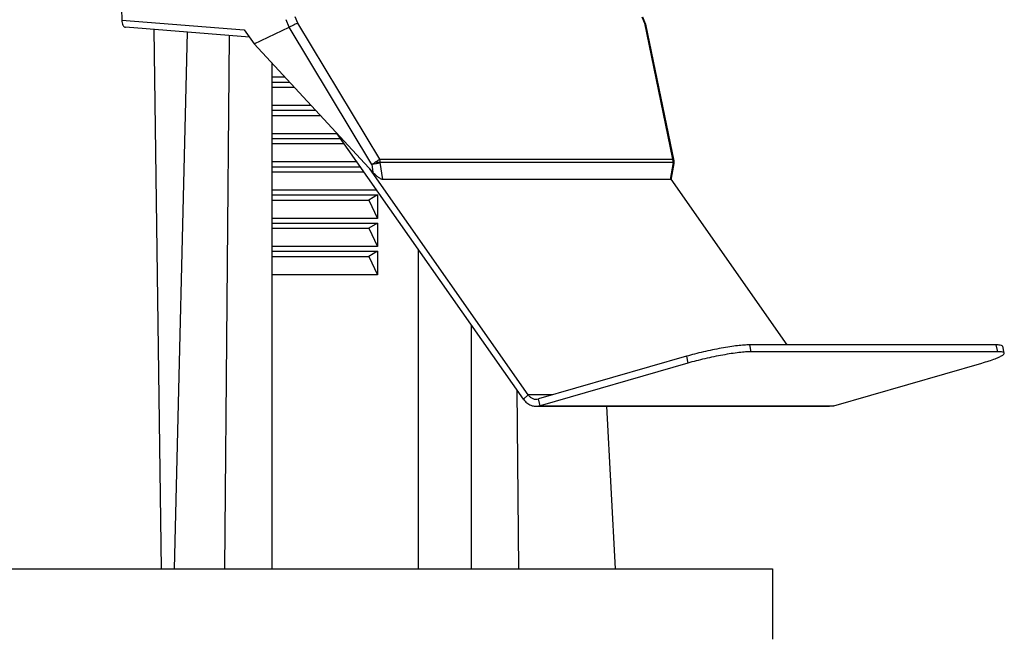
# Model space of a CAD drawing. Header units: millimetres. Extents: x 226 to 954, y 75 to 822.
# Tile 54 of 130: x 352 to 394, y 379 to 405. Entities that reach past the tile are written whole.
import ezdxf

# ---------------------------------------------------------------- set-up
doc = ezdxf.new("R2010")
doc.units = ezdxf.units.MM

msp = doc.modelspace()

# ---------------------------------------------------------------- linework, layer by layer
at = {"color": 179, "linetype": 'Continuous', "lineweight": 25}
for p, q in [((355.836, 415.774), (356.169, 404.944)), ((356.169, 404.944), (361.385, 404.527)), ((363.298, 404.64), (363.167, 404.961)), ((363.66, 404.814), (363.548, 405.088)), ((367.146, 399.026), (363.66, 404.814)), ((378.299, 405.088), (378.409, 404.814)), ((378.459, 404.779), (378.341, 405.074)), ((378.409, 404.814), (379.609, 399.026)), ((379.667, 398.962), (378.462, 404.772)), ((361.602, 404.221), (356.328, 404.643)), ((357.533, 404.546), (357.852, 381.61)), ((358.948, 404.433), (358.404, 381.61)), ((360.552, 381.61), (360.75, 404.289)), ((361.385, 404.527), (361.805, 403.934)), ((361.805, 403.934), (363.295, 404.639)), ((363.295, 404.639), (363.298, 404.64)), ((366.806, 398.807), (363.295, 404.639)), ((361.805, 403.934), (366.855, 398.472)), ((362.55, 403.128), (362.55, 381.61)), ((363.122, 402.51), (362.55, 402.51)), ((362.55, 402.31), (363.306, 402.31)), ((362.55, 402.09), (363.51, 402.09)), ((364.231, 401.31), (362.55, 401.31)), ((362.55, 401.11), (364.416, 401.11)), ((362.55, 400.89), (364.62, 400.89)), ((365.341, 400.11), (362.55, 400.11)), ((373.26, 388.817), (365.34, 400.11)), ((362.55, 399.91), (365.481, 399.91)), ((362.55, 399.69), (365.635, 399.69)), ((366.182, 398.91), (362.55, 398.91)), ((367.146, 399.026), (379.609, 399.026)), ((367.276, 398.163), (367.17, 398.894)), ((379.633, 398.894), (367.17, 398.894)), ((379.633, 398.894), (379.505, 398.163)), ((379.559, 398.22), (379.669, 398.847)), ((362.55, 398.71), (366.322, 398.71)), ((362.55, 398.49), (366.477, 398.49)), ((373.462, 389.006), (366.723, 398.615)), ((366.806, 398.807), (366.855, 398.472)), ((379.505, 398.163), (367.276, 398.163)), ((379.533, 398.172), (384.472, 391.131)), ((367.023, 397.71), (362.55, 397.71)), ((362.55, 397.51), (367.048, 397.51)), ((362.55, 397.29), (366.689, 397.29)), ((367.048, 397.51), (366.689, 397.29)), ((366.689, 397.29), (367.048, 396.51)), ((367.048, 397.51), (367.048, 396.51)), ((367.048, 396.51), (362.55, 396.51)), ((362.55, 396.31), (367.048, 396.31)), ((367.048, 396.31), (366.689, 396.09)), ((367.048, 396.31), (367.048, 395.31)), ((362.55, 396.09), (366.689, 396.09)), ((366.689, 396.09), (367.048, 395.31)), ((367.048, 395.31), (362.55, 395.31)), ((362.55, 395.11), (367.048, 395.11)), ((367.048, 395.11), (366.689, 394.89)), ((367.048, 395.11), (367.048, 394.11)), ((368.798, 381.61), (368.798, 395.179)), ((362.55, 394.89), (366.689, 394.89)), ((366.689, 394.89), (367.048, 394.11)), ((367.048, 394.11), (362.55, 394.11)), ((371.05, 381.61), (371.05, 391.968)), ((382.878, 391.131), (382.941, 390.84)), ((393.378, 391.131), (382.878, 391.131)), ((393.441, 390.84), (393.378, 391.131)), ((393.714, 390.783), (393.651, 391.074)), ((380.197, 390.647), (373.903, 388.835)), ((380.197, 390.647), (380.26, 390.356)), ((393.441, 390.84), (382.941, 390.84)), ((380.26, 390.356), (373.966, 388.544)), ((386.466, 388.544), (392.76, 390.356)), ((372.982, 389.213), (373.048, 381.61)), ((373.26, 388.817), (373.462, 389.006)), ((373.966, 388.544), (373.903, 388.835)), ((373.789, 388.52), (386.289, 388.52)), ((373.966, 388.544), (386.466, 388.544)), ((376.801, 388.52), (377.164, 381.61)), ((386.466, 388.544), (386.288, 388.523)), ((383.855, 381.61), (383.855, 378.61))]:
    msp.add_line(p, q, dxfattribs=at)
at = {"color": 8, "linetype": 'Continuous', "lineweight": 25}
msp.add_line((374.496, 389.006), (373.462, 389.006), dxfattribs=at)
at = {"color": 179, "linetype": 'Continuous', "lineweight": 25}
for points, knots in [([(356.169, 404.944), (356.172, 404.905), (356.179, 404.826), (356.211, 404.741), (356.244, 404.69), (356.28, 404.653), (356.309, 404.647), (356.328, 404.643)], [0, 0, 0, 0, 0.250214, 0.500195, 0.633324, 0.761153, 1, 1, 1, 1]), ([(363.66, 404.814), (363.64, 404.806), (363.6, 404.789), (363.518, 404.752), (363.449, 404.718), (363.378, 404.683), (363.33, 404.657), (363.298, 404.64)], [0, 0, 0, 0, 0.251294, 0.501655, 0.632152, 0.758823, 1, 1, 1, 1]), ([(378.409, 404.814), (378.429, 404.806), (378.457, 404.796), (378.457, 404.776), (378.457, 404.771)], [0, 0, 0, 0, 0.73696, 1, 1, 1, 1]), ([(366.806, 398.807), (366.831, 398.821), (366.88, 398.848), (366.932, 398.88), (366.958, 398.896)], [0, 0, 0, 0, 0.5000073, 1, 1, 1, 1]), ([(367.17, 398.894), (367.15, 398.883), (367.109, 398.861), (367.015, 398.834), (366.909, 398.814), (366.84, 398.81), (366.806, 398.807)], [0, 0, 0, 0, 0.249999, 0.499996, 0.749998, 1, 1, 1, 1]), ([(367.146, 399.026), (367.136, 399.018), (367.117, 399.002), (367.07, 398.968), (367.016, 398.932), (366.976, 398.907), (366.958, 398.896)], [0, 0, 0, 0, 0.250011, 0.500027, 0.781042, 1, 1, 1, 1]), ([(367.17, 398.894), (367.158, 398.894), (367.133, 398.894), (367.082, 398.894), (367.023, 398.895), (366.98, 398.895), (366.958, 398.896)], [0, 0, 0, 0, 0.249996, 0.499997, 0.749997, 1, 1, 1, 1]), ([(367.17, 398.894), (367.169, 398.917), (367.168, 398.962), (367.153, 399.005), (367.146, 399.026)], [0, 0, 0, 0, 0.499997, 1, 1, 1, 1]), ([(379.633, 398.894), (379.633, 398.917), (379.631, 398.962), (379.616, 399.005), (379.609, 399.026)], [0, 0, 0, 0, 0.499994, 1, 1, 1, 1]), ([(379.674, 398.899), (379.674, 398.901), (379.674, 398.908), (379.673, 398.925), (379.671, 398.944), (379.668, 398.957), (379.667, 398.96)], [0, 0, 0, 0, 0.086594, 0.34795, 0.83246, 1, 1, 1, 1]), ([(379.669, 398.847), (379.67, 398.852), (379.671, 398.86), (379.672, 398.871), (379.673, 398.879), (379.673, 398.886), (379.674, 398.891), (379.674, 398.895), (379.674, 398.897), (379.674, 398.899)], [0, 0, 0, 0, 0.271053, 0.484884, 0.635875, 0.742555, 0.87131, 0.908991, 1, 1, 1, 1]), ([(367.276, 398.163), (367.266, 398.164), (367.244, 398.167), (367.184, 398.192), (367.093, 398.251), (366.974, 398.35), (366.895, 398.431), (366.855, 398.472)], [0, 0, 0, 0, 0.096383, 0.201519, 0.440326, 0.712342, 1, 1, 1, 1]), ([(379.554, 398.22), (379.553, 398.208), (379.551, 398.185), (379.532, 398.167), (379.514, 398.164), (379.505, 398.163)], [0, 0, 0, 0, 0.385196, 0.705969, 1, 1, 1, 1]), ([(382.878, 391.131), (382.806, 391.129), (382.663, 391.126), (382.374, 391.097), (382.045, 391.052), (381.682, 390.991), (381.3, 390.918), (380.915, 390.833), (380.539, 390.742), (380.311, 390.679), (380.197, 390.647)], [0, 0, 0, 0, 0.124999, 0.25, 0.375, 0.5, 0.624999, 0.750001, 0.874999, 1, 1, 1, 1]), ([(393.641, 391.072), (393.64, 391.08), (393.637, 391.103), (393.553, 391.125), (393.437, 391.129), (393.378, 391.131)], [0, 0, 0, 0, 0.1963844, 0.5981921, 1, 1, 1, 1]), ([(382.941, 390.84), (382.869, 390.838), (382.726, 390.834), (382.437, 390.806), (382.108, 390.761), (381.745, 390.7), (381.363, 390.627), (380.978, 390.542), (380.601, 390.451), (380.374, 390.388), (380.26, 390.356)], [0, 0, 0, 0, 0.124999, 0.25, 0.375, 0.5, 0.624999, 0.750001, 0.874999, 1, 1, 1, 1]), ([(392.76, 390.356), (392.867, 390.388), (393.079, 390.451), (393.337, 390.542), (393.537, 390.627), (393.668, 390.7), (393.726, 390.761), (393.707, 390.806), (393.619, 390.834), (393.5, 390.838), (393.441, 390.84)], [0, 0, 0, 0, 0.125, 0.25, 0.375, 0.5, 0.625, 0.75, 0.875, 1, 1, 1, 1]), ([(373.26, 388.817), (373.306, 388.762), (373.396, 388.652), (373.576, 388.553), (373.772, 388.507), (373.901, 388.532), (373.966, 388.544)], [0, 0, 0, 0, 0.249996, 0.5, 0.749998, 1, 1, 1, 1]), ([(373.462, 389.006), (373.49, 388.971), (373.547, 388.903), (373.66, 388.84), (373.782, 388.812), (373.863, 388.827), (373.903, 388.835)], [0, 0, 0, 0, 0.249999, 0.5, 0.749995, 1, 1, 1, 1]), ([(237.855, 381.61), (237.862, 381.61), (237.876, 381.61), (237.988, 381.61), (238.167, 381.61), (238.419, 381.61), (238.742, 381.61), (239.136, 381.61), (239.617, 381.61), (240.192, 381.61), (240.869, 381.61), (241.63, 381.61), (242.729, 381.61), (243.953, 381.61), (245.288, 381.61), (246.329, 381.61), (247.434, 381.61), (248.602, 381.61), (249.831, 381.61), (251.163, 381.61), (252.604, 381.61), (254.16, 381.61), (255.784, 381.61), (257.985, 381.61), (260.253, 381.61), (262.571, 381.61), (264.315, 381.61), (266.105, 381.61), (268.551, 381.61), (271.84, 381.61), (275.336, 381.61), (278.322, 381.61), (280.599, 381.61), (282.843, 381.61), (285.758, 381.61), (289.376, 381.61), (293.064, 381.61), (296.049, 381.61), (298.377, 381.61), (302.456, 381.61), (306.65, 381.61), (310.778, 381.61), (313.913, 381.61), (318.493, 381.61), (323.039, 381.61), (326.857, 381.61), (330.052, 381.61), (334.085, 381.61), (338.67, 381.61), (342.294, 381.61), (345.019, 381.61), (347.699, 381.61), (350.308, 381.61), (352.9, 381.61), (354.877, 381.61), (356.864, 381.61), (359.439, 381.61), (362.403, 381.61), (365.125, 381.61), (367.112, 381.61), (368.546, 381.61), (369.923, 381.61), (371.725, 381.61), (373.442, 381.61), (375.058, 381.61), (376.221, 381.61), (377.306, 381.61), (378.281, 381.61), (379.435, 381.61), (380.426, 381.61), (381.279, 381.61), (381.85, 381.61), (382.35, 381.61), (382.794, 381.61), (383.173, 381.61), (383.478, 381.61), (383.694, 381.61), (383.83, 381.61), (383.846, 381.61), (383.855, 381.61)], [0, 0, 0, 0, 0.01, 0.02, 0.03, 0.04, 0.05, 0.06, 0.07, 0.081, 0.092, 0.103, 0.114, 0.135, 0.145, 0.155, 0.165, 0.175, 0.185, 0.195, 0.206, 0.217, 0.228, 0.239, 0.26, 0.27, 0.28, 0.29, 0.3, 0.32, 0.342, 0.353, 0.364, 0.375, 0.385, 0.405, 0.425, 0.435, 0.445, 0.456, 0.489, 0.5, 0.51, 0.53, 0.56, 0.57, 0.581, 0.603, 0.625, 0.645, 0.655, 0.665, 0.685, 0.695, 0.706, 0.717, 0.728, 0.75, 0.77, 0.78, 0.79, 0.8, 0.81, 0.831, 0.842, 0.853, 0.864, 0.875, 0.885, 0.905, 0.915, 0.925, 0.935, 0.945, 0.956, 0.967, 0.978, 0.989, 1, 1, 1, 1])]:
    msp.add_open_spline(points, degree=3, knots=knots, dxfattribs=at)
at = {"color": 8, "linetype": 'Continuous', "lineweight": 25}
for points, knots in [([(379.665, 398.962), (379.665, 398.964), (379.665, 398.979), (379.647, 399.001), (379.622, 399.018), (379.609, 399.026)], [0, 0, 0, 0, 0.084002, 0.541999, 1, 1, 1, 1]), ([(379.664, 398.848), (379.666, 398.852), (379.671, 398.866), (379.648, 398.883), (379.633, 398.894)], [0, 0, 0, 0, 0.345851, 1, 1, 1, 1]), ([(379.672, 398.894), (379.672, 398.894), (379.674, 398.894), (379.662, 398.894), (379.643, 398.894), (379.633, 398.894)], [0, 0, 0, 0, 0.152413, 0.576206, 1, 1, 1, 1])]:
    msp.add_open_spline(points, degree=3, knots=knots, dxfattribs=at)

doc.saveas('drawing.dxf')
